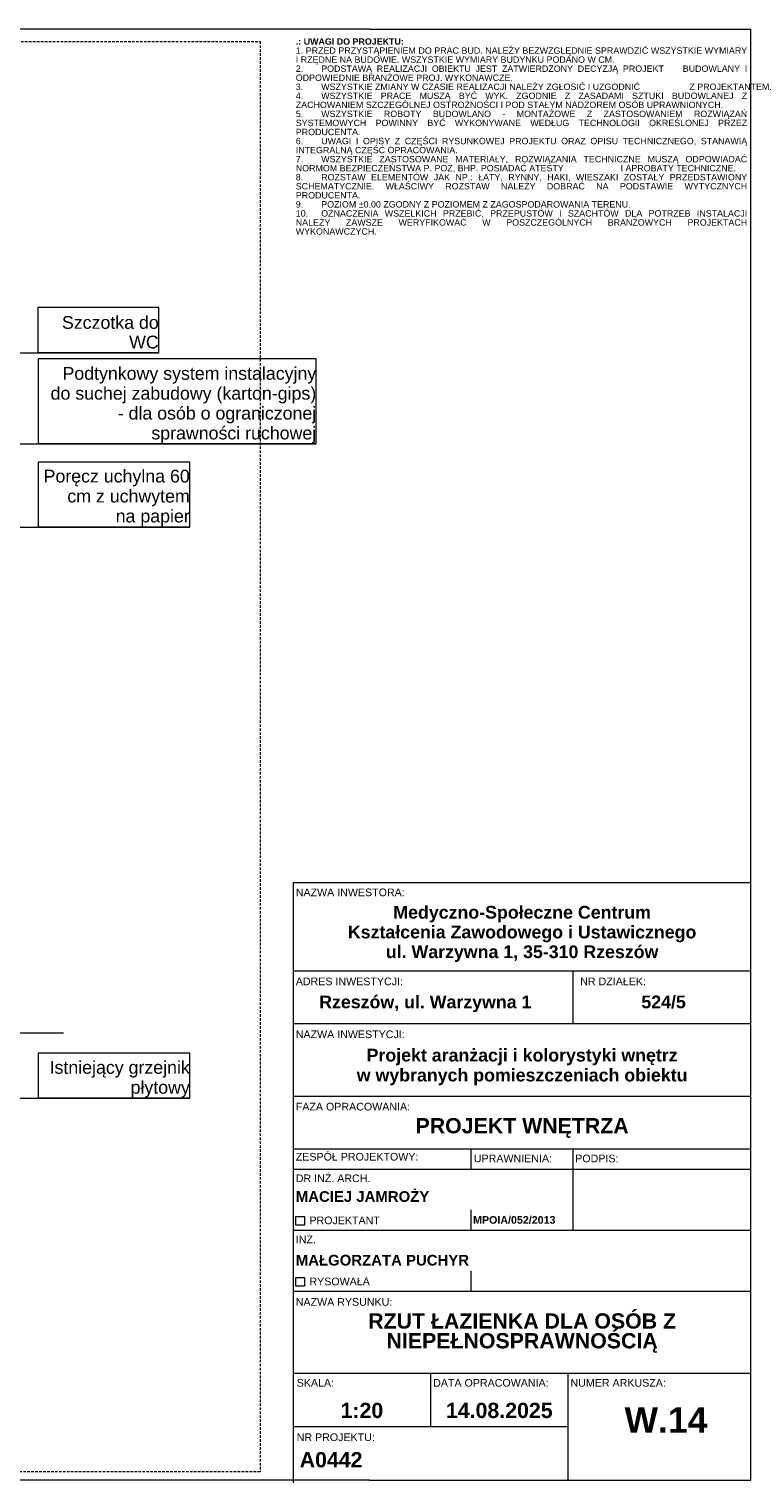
# Model space of a CAD drawing. Extents: x 180 to 4140, y 54 to 2910.
# Tile 10 of 10: x 2721 to 4140, y 54 to 2910. Entities that reach past the tile are written whole.
import ezdxf
from ezdxf.xclip import XClip

# ---------------------------------------------------------------- set-up
doc = ezdxf.new("R2010")
doc.units = 0
doc.header["$MEASUREMENT"] = 0
doc.header["$XCLIPFRAME"] = 0
doc.linetypes.add('Przerywana długa', pattern=[78, 50, -28])
for name, color, linetype in [('420-K Ściany', 7, 'Continuous'), ('810-G Ogólne', 7, 'Continuous'), ('820-G Rysunki Obrazki', 7, 'Continuous'), ('840-G Znaczniki ogólne', 7, 'Continuous')]:
    doc.layers.add(name, color=color, linetype=linetype)
doc.styles.add('STYL_AUTOMATYCZNY_1', font='arial.ttf')
doc.styles.add('STYL_AUTOMATYCZNY_3', font='arial.ttf')
doc.styles.add('STYL_AUTOMATYCZNY_4', font='arial.ttf')

# ---------------------------------------------------------------- blocks, each defined once
blk = doc.blocks.new('Rysunek_1_1', base_point=(-3336.2, -21530.8))
at = {"layer": '420-K Ściany', "color": 7, "linetype": 'Continuous', "lineweight": 15, "ltscale": 0.5}
blk.add_line((2788.8, 938), (2298.8, 938), dxfattribs=at)
at = {"layer": '820-G Rysunki Obrazki', "color": 154, "linetype": 'Continuous', "lineweight": 13, "ltscale": 0.5}
for p, q in [((2975.9, 2362.8), (2738.5, 2362.8)), ((2738.5, 2362.8), (2738.5, 2274.2)), ((2975.9, 2274.2), (2975.9, 2362.8)), ((2264.1, 2274.2), (2975.9, 2274.2)), ((2738.5, 2274.2), (2975.9, 2274.2)), ((2975.9, 2274.2), (2738.5, 2274.2)), ((3285.5, 2262.3), (2738.8, 2262.3)), ((2738.8, 2262.3), (2738.8, 2095.2)), ((3285.5, 2095.2), (3285.5, 2262.3)), ((2368.3, 2095.2), (3285.5, 2095.2)), ((2738.8, 2095.2), (3285.5, 2095.2)), ((3285.5, 2095.2), (2738.8, 2095.2)), ((3036.9, 2059.6), (2738.8, 2059.6)), ((2738.8, 2059.6), (2738.8, 1931.7)), ((3036.9, 1931.7), (3036.9, 2059.6)), ((2264.1, 1931.7), (3036.9, 1931.7)), ((2738.8, 1931.7), (3036.9, 1931.7)), ((3036.9, 1931.7), (2738.8, 1931.7)), ((3037, 898.5), (2738.9, 898.5)), ((2738.9, 898.5), (2738.9, 809.9)), ((3037, 809.9), (3037, 898.5)), ((2375.7, 809.9), (3037, 809.9)), ((2738.9, 809.9), (3037, 809.9)), ((3037, 809.9), (2738.9, 809.9))]:
    blk.add_line(p, q, dxfattribs=at)
at = {"layer": '420-K Ściany', "color": 7, "linetype": 'Continuous', "lineweight": 5, "char_height": 37.5, "attachment_point": 7, "style": 'STYL_AUTOMATYCZNY_3'}
for s, insert in [('\\A1;{\\pql;\\pt0;\\fArial|b0|i0|c238|p0;\\W1.000000;90\\fArial|b0|i0|c238|p0;\\W1.000000;\\A1{\\H.66x;\\S^  ;}\\fArial|b0|i0|c238|p0;\\W1.000000;\\fArial|b0|i0|c238|p0;\\W1.000000;}', (2631.6, 956.1)), ('\\A1;{\\pql;\\pt0;\\fArial|b0|i0|c238|p0;\\W1.000000;85\\fArial|b0|i0|c238|p0;\\W1.000000;\\A1{\\H.66x;\\S^  ;}\\fArial|b0|i0|c238|p0;\\W1.000000;\\fArial|b0|i0|c238|p0;\\W1.000000;}', (2631.6, 881.1))]:
    blk.add_mtext(s, dxfattribs=dict(at, insert=insert))
at = {"layer": '820-G Rysunki Obrazki', "color": 154, "linetype": 'Continuous', "lineweight": 13, "char_height": 25, "attachment_point": 9, "style": 'STYL_AUTOMATYCZNY_3'}
for s, insert, width, line_spacing_factor in [('\\A1;{\\pqr;\\fArial|b0|i0|c238|p0;\\W1.000000;Szczotka do WC}', (2975.9, 2282.4), 227.407, 0.923867), ('\\A1;{\\pqr;\\fArial|b0|i0|c238|p0;\\W1.000000;Podtynkowy system instalacyjny do suchej zabudowy (karton-gips) - dla osób o ograniczonej sprawności ruchowej}', (3285.5, 2096.5), 536.686, 0.937162), ('\\A1;{\\pqr;\\fArial|b0|i0|c238|p0;\\W1.000000;Poręcz uchylna 60 cm z uchwytem na papier}', (3036.9, 1933.5), 288.073, 0.940472), ('\\A1;{\\pqr;\\fArial|b0|i0|c238|p0;\\W1.000000;Istniejący grzejnik płytowy}', (3037, 811.3), 288.073, 0.940384)]:
    blk.add_mtext(s, dxfattribs=dict(at, insert=insert, width=width, line_spacing_factor=line_spacing_factor))

msp = doc.modelspace()

# ---------------------------------------------------------------- linework, layer by layer
at = {"layer": '810-G Ogólne', "color": 7, "linetype": 'Continuous', "lineweight": 13, "ltscale": 0.1}
for p, q in [((3390, 2910), (180, 2910)), ((3390, 2910), (4140, 2910)), ((4140, 60), (4140, 2910)), ((3240.3, 1233.4), (3240.3, 270)), ((3240.3, 1233.4), (4140, 1233.4)), ((3240.3, 1060.3), (4140, 1060.3)), ((3790.3, 956.4), (3790.3, 1060.3)), ((3240.3, 956.4), (4140, 956.4)), ((3240.3, 814.3), (4140, 814.3)), ((3240.3, 710.7), (4140, 710.7)), ((3590.3, 670.7), (3590.3, 710.7)), ((3790.3, 670.7), (3790.3, 710.7)), ((3240.3, 670.7), (4140, 670.7)), ((3790.3, 550.7), (3790.3, 670.7)), ((3590.3, 550.7), (3590.3, 590.7)), ((3240.3, 550.7), (4140, 550.7)), ((3590.3, 430.7), (3590.3, 470.7)), ((3240.3, 430.7), (4140, 430.7)), ((3240.3, 270), (4140, 270)), ((3240.3, 270), (3240.3, 60)), ((3510.3, 270), (3510.3, 165)), ((3780.3, 270), (3780.3, 60)), ((3240.3, 165), (3780.3, 165)), ((3140, 60), (180, 60)), ((3390, 60), (3140, 60)), ((3240.3, 60), (3240.3, 54.3)), ((3390, 60), (4140, 60))]:
    msp.add_line(p, q, dxfattribs=at)
at = {"layer": '810-G Ogólne', "color": 7, "linetype": 'Continuous', "lineweight": 13, "ltscale": 0.1, "flags": 128}
for points in [[(3245.3, 577.7), (3262.2, 577.7), (3262.2, 560.7), (3245.3, 560.7)], [(3245.3, 457.7), (3262.2, 457.7), (3262.2, 440.7), (3245.3, 440.7)]]:
    msp.add_lwpolyline(points, close=True, dxfattribs=at)
at = {"layer": '840-G Znaczniki ogólne', "color": 8, "linetype": 'Przerywana długa', "lineweight": 13, "ltscale": 0.1}
msp.add_lwpolyline([(221.2, 2885.8), (812.2, 2885.8), (1465, 2885.8), (3175, 2885.8), (3175, 76.2), (221.2, 76.2)], close=True, dxfattribs=at)

# ---------------------------------------------------------------- block references
at = {"layer": '820-G Rysunki Obrazki', "color": 7, "linetype": 'Continuous', "lineweight": 13, "ltscale": 0.1}
ref = msp.add_blockref('Rysunek_1_1', (-3336.2, -21530.8), dxfattribs=at)
XClip(ref).set_block_clipping_path([(341.290112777, 402.1131459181), (953.1924368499, 402.1131459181), (953.1924368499, 82.7263964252), (2475.1191023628, 82.7263964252), (2475.1191023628, 183.4707389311), (2344.9990529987, 183.4707389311), (2344.9990529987, 371.3792950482), (3305.178, 371.3792950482), (3305.178, 954.6321297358), (2703.4901120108, 954.6321297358), (2703.4901120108, 1738.772080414), (3305.178, 1738.772080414), (3305.178, 2269.4922317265), (3085.6830056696, 2269.4922317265), (3085.6830056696, 2383.6040646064), (2703.4901120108, 2383.6040646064), (2703.4901120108, 2744.0868391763), (1585.057768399, 2744.0868391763), (1585.057768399, 2885.838607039), (932.3142418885, 2885.838607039), (932.3142418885, 2744.0868391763), (341.290112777, 2744.0868391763)])

# ---------------------------------------------------------------- texts
at = {"layer": '810-G Ogólne', "color": 7, "linetype": 'Continuous', "lineweight": 13}
for s, insert, char_height, width, attachment_point, line_spacing_factor, style in [('\\A1;{\\pqj;\\fArial|b1|i0|c238|p0;\\W1.000000;.: UWAGI DO PROJEKTU:\\P\\pqj;\\fArial|b0|i0|c238|p0;\\W1.000000;1. PRZED PRZYSTĄPIENIEM DO PRAC BUD. NALEŻY BEZWZGLĘDNIE SPRAWDZIĆ WSZYSTKIE WYMIARY I RZĘDNE NA BUDOWIE. WSZYSTKIE WYMIARY BUDYNKU PODANO W CM.\\P\\pqj;\\fArial|b0|i0|c238|p0;\\W1.000000;2. ^IPODSTAWĄ REALIZACJI OBIEKTU JEST ZATWIERDZONY DECYZJĄ PROJEKT    BUDOWLANY I ODPOWIEDNIE BRANŻOWE PROJ. WYKONAWCZE.\\P\\pqj;\\fArial|b0|i0|c238|p0;\\W1.000000;3.^IWSZYSTKIE ZMIANY W CZASIE REALIZACJI NALEŻY ZGŁOSIĆ I UZGODNIĆ                    Z PROJEKTANTEM.\\P\\pqj;\\fArial|b0|i0|c238|p0;\\W1.000000;4. ^IWSZYSTKIE PRACE MUSZĄ BYĆ WYK. ZGODNIE Z ZASADAMI SZTUKI BUDOWLANEJ Z ZACHOWANIEM SZCZEGÓLNEJ OSTROŻNOŚCI I POD STAŁYM NADZOREM OSÓB UPRAWNIONYCH.\\P\\pqj;\\fArial|b0|i0|c238|p0;\\W1.000000;5. ^IWSZYSTKIE ROBOTY BUDOWLANO - MONTAŻOWE Z ZASTOSOWANIEM ROZWIĄZAŃ SYSTEMOWYCH POWINNY BYĆ WYKONYWANE WEDŁUG TECHNOLOGII OKREŚLONEJ PRZEZ PRODUCENTA.\\P\\pqj;\\fArial|b0|i0|c238|p0;\\W1.000000;6. ^IUWAGI I OPISY Z CZĘŚCI RYSUNKOWEJ PROJEKTU ORAZ OPISU TECHNICZNEGO, STANAWIĄ INTEGRALNĄ CZĘŚĆ OPRACOWANIA.\\P\\pqj;\\fArial|b0|i0|c238|p0;\\W1.000000;7.^IWSZYSTKIE ZASTOSOWANE MATERIAŁY, ROZWIĄZANIA TECHNICZNE MUSZĄ ODPOWIADAĆ NORMOM BEZPIECZEŃSTWA P. POŻ, BHP. POSIADAĆ ATESTY                       I APROBATY TECHNICZNE.\\P\\pqj;\\fArial|b0|i0|c238|p0;\\W1.000000;8.^IROZSTAW ELEMENTÓW JAK NP.: ŁATY, RYNNY, HAKI, WIESZAKI ZOSTAŁY PRZEDSTAWIONY SCHEMATYCZNIE. WŁAŚCIWY ROZSTAW NALEŻY DOBRAĆ NA PODSTAWIE WYTYCZNYCH PRODUCENTA.\\P\\pqj;\\fArial|b0|i0|c238|p0;\\W1.000000;9. ^IPOZIOM ±0.00 ZGODNY Z POZIOMEM Z ZAGOSPODAROWANIA TERENU.\\P\\pqj;\\fArial|b0|i0|c238|p0;\\W1.000000;10.^IOZNACZENIA WSZELKICH PRZEBIĆ, PRZEPUSTÓW I SZACHTÓW DLA POTRZEB INSTALACJI NALEŻY ZAWSZE WERYFIKOWAĆ W POSZCZEGÓLNYCH BRANŻOWYCH PROJEKTACH WYKONAWCZYCH.}', (3245.3, 2891.8), 12.5, 884.674, 1, 0.852691, 'STYL_AUTOMATYCZNY_1'), ('\\A1;{\\pqc;\\fArial|b1|i0|c238|p0;\\W1.000000;RZUT ŁAZIENKA DLA OSÓB Z NIEPEŁNOSPRAWNOŚCIĄ}', (3690.2, 387.4), 30, 899.674, 2, 0.776433, 'STYL_AUTOMATYCZNY_4')]:
    msp.add_mtext(s, dxfattribs=dict(at, insert=insert, char_height=char_height, width=width, attachment_point=attachment_point, line_spacing_factor=line_spacing_factor, style=style))
for s, insert, char_height, attachment_point, style in [('\\A1;{\\pql;\\fArial|b0|i0|c238|p0;\\W1.000000;NAZWA\\fArial|b0|i0|c238|p0;\\W1.000000; INWESTORA\\fArial|b0|i0|c238|p0;\\W1.000000;:}', (3245.3, 1221.8), 15, 1, 'STYL_AUTOMATYCZNY_3'), ('\\A1;{\\pql;\\fArial|b0|i0|c238|p0;\\W1.000000;ADRES INWESTYCJI:}', (3245.3, 1046.9), 15, 1, 'STYL_AUTOMATYCZNY_3'), ('\\A1;{\\pql;\\fArial|b0|i0|c238|p0;\\W1.000000;NR DZIAŁEK:}', (3804.4, 1046.9), 15, 1, 'STYL_AUTOMATYCZNY_3'), ('\\A1;{\\pqc;\\fArial|b1|i0|c238|p0;\\W1.000000;Rzeszów, ul. Warzywna 1}', (3499.9, 1011.6), 25, 2, 'STYL_AUTOMATYCZNY_4'), ('\\A1;{\\pqc;\\fArial|b1|i0|c238|p0;\\W1.000000;524/5}', (3968.3, 1011.6), 25, 2, 'STYL_AUTOMATYCZNY_4'), ('\\A1;{\\pql;\\fArial|b0|i0|c238|p0;\\W1.000000;NAZWA INWESTYCJI:}', (3245.3, 943), 15, 1, 'STYL_AUTOMATYCZNY_3'), ('\\A1;{\\pql;\\fArial|b0|i0|c238|p0;\\W1.000000;FAZA OPRACOWANIA\\fArial|b0|i0|c238|p0;\\W1.000000;:}', (3245.3, 800.9), 15, 1, 'STYL_AUTOMATYCZNY_3'), ('\\A1;{\\pqc;\\fArial|b1|i0|c238|p0;\\W1.000000;PROJEKT WNĘTRZ\\fArial|b1|i0|c238|p0;\\W1.000000;A}', (3690.2, 771), 30, 2, 'STYL_AUTOMATYCZNY_4'), ('\\A1;{\\pql;\\fArial|b0|i0|c238|p0;\\W1.000000;ZESPÓŁ PROJEKTOWY:}', (3245.3, 702.5), 15, 1, 'STYL_AUTOMATYCZNY_3'), ('\\A1;{\\pql;\\fArial|b0|i0|c238|p0;\\W1.000000;UPRAWNIENIA:}', (3595.3, 699.1), 15, 1, 'STYL_AUTOMATYCZNY_3'), ('\\A1;{\\pqc;\\fArial|b0|i0|c238|p0;\\W1.000000;PODPIS:}', (3837.1, 699.1), 15, 2, 'STYL_AUTOMATYCZNY_3'), ('\\A1;{\\pql;\\fArial|b0|i0|c238|p0;\\W1.000000;DR\\fArial|b0|i0|c238|p0;\\W1.000000; INŻ. ARCH.}', (3245.3, 660.2), 15, 1, 'STYL_AUTOMATYCZNY_3'), ('\\A1;{\\pql;\\fArial|b1|i0|c238|p0;\\W1.000000;MACIEJ JAMROŻY}', (3245.3, 627.4), 21, 1, 'STYL_AUTOMATYCZNY_4'), ('\\A1;{\\pql;\\fArial|b0|i0|c238|p0;\\W1.000000;PROJEKTANT}', (3272.1, 577.5), 15, 1, 'STYL_AUTOMATYCZNY_3'), ('\\A1;{\\pqc;\\fArial|b1|i0|c238|p0;\\W1.000000;MPOIA/052/2013}', (3674.8, 578.4), 15, 2, 'STYL_AUTOMATYCZNY_4'), ('\\A1;{\\pql;\\fArial|b0|i0|c238|p0;\\W1.000000;INŻ.}', (3245.3, 540.2), 15, 1, 'STYL_AUTOMATYCZNY_3'), ('\\A1;{\\pql;\\fArial|b1|i0|c238|p0;\\W1.000000;MAŁGORZATA PUCHYR}', (3245.3, 502.3), 21, 1, 'STYL_AUTOMATYCZNY_4'), ('\\A1;{\\pql;\\fArial|b0|i0|c238|p0;\\W1.000000;RYSOWAŁ\\fArial|b0|i0|c238|p0;\\W1.000000;A}', (3272.1, 457.5), 15, 1, 'STYL_AUTOMATYCZNY_3'), ('\\A1;{\\pql;\\fArial|b0|i0|c238|p0;\\W1.000000;NAZWA\\fArial|b0|i0|c238|p0;\\W1.000000; RYSUNKU:}', (3245.3, 417.3), 15, 1, 'STYL_AUTOMATYCZNY_3'), ('\\A1;{\\pql;\\fArial|b0|i0|c238|p0;\\W1.000000;SKALA:}', (3247.1, 258.4), 15, 1, 'STYL_AUTOMATYCZNY_3'), ('\\A1;{\\pql;\\fArial|b0|i0|c238|p0;\\W1.000000;DATA\\fArial|b0|i0|c238|p0;\\W1.000000; OPRACOWANIA\\fArial|b0|i0|c238|p0;\\W1.000000;:}', (3515.3, 258.4), 15, 1, 'STYL_AUTOMATYCZNY_3'), ('\\A1;{\\pql;\\fArial|b0|i0|c238|p0;\\W1.000000;NUMER ARKUSZA:}', (3785.3, 258.4), 15, 1, 'STYL_AUTOMATYCZNY_3'), ('\\A1;{\\pqc;\\fArial|b1|i0|c238|p0;\\W1.000000;1:20}', (3375.3, 211.7), 30, 2, 'STYL_AUTOMATYCZNY_4'), ('\\A1;{\\pqc;\\fArial|b1|i0|c238|p0;\\W1.000000;14.08.2025}', (3645.3, 211.7), 30, 2, 'STYL_AUTOMATYCZNY_4'), ('\\A1;{\\pqc;\\fArial|b1|i0|c238|p0;\\W1.000000;W.14}', (3973, 202.9), 50, 2, 'STYL_AUTOMATYCZNY_4'), ('\\A1;{\\pql;\\fArial|b0|i0|c238|p0;\\W1.000000;NR PROJEKTU\\fArial|b0|i0|c238|p0;\\W1.000000;:}', (3247.1, 151.6), 15, 1, 'STYL_AUTOMATYCZNY_3'), ('\\A1;{\\pqc;\\fArial|b1|i0|c238|p0;\\W1.000000;A0442}', (3314.7, 114.9), 30, 2, 'STYL_AUTOMATYCZNY_4')]:
    msp.add_mtext(s, dxfattribs=dict(at, insert=insert, char_height=char_height, attachment_point=attachment_point, style=style))
at = {"layer": '810-G Ogólne', "color": 7, "linetype": 'Continuous', "lineweight": 13, "char_height": 25, "attachment_point": 2, "style": 'STYL_AUTOMATYCZNY_4'}
for s, insert, line_spacing_factor in [('\\A1;{\\pqc;\\fArial|b1|i0|c238|p0;\\W1.000000;Medyczno-Sp\\fArial|b1|i0|c238|p0;\\W1.000000;o\\fArial|b1|i0|c238|p0;\\W1.000000;łeczne Centrum \\P\\pqc;\\fArial|b1|i0|c238|p0;\\W1.000000;Kształcenia Zawodowego i Ustawicznego\\P\\pqc;\\fArial|b1|i0|c238|p0;\\W1.000000;ul. Warzywna 1, 35-310 Rzeszów}', (3690.2, 1187.7), 0.930743), ('\\A1;{\\pqc;\\fArial|b1|i0|c238|p0;\\W1.000000;Projekt aranżacji i kolorystyki wnętrz\\P\\pqc;\\fArial|b1|i0|c238|p0;\\W1.000000;w wybranych pomieszczeniach obiektu}', (3690.2, 907.1), 0.939821)]:
    msp.add_mtext(s, dxfattribs=dict(at, insert=insert, line_spacing_factor=line_spacing_factor))

doc.saveas('drawing.dxf')
